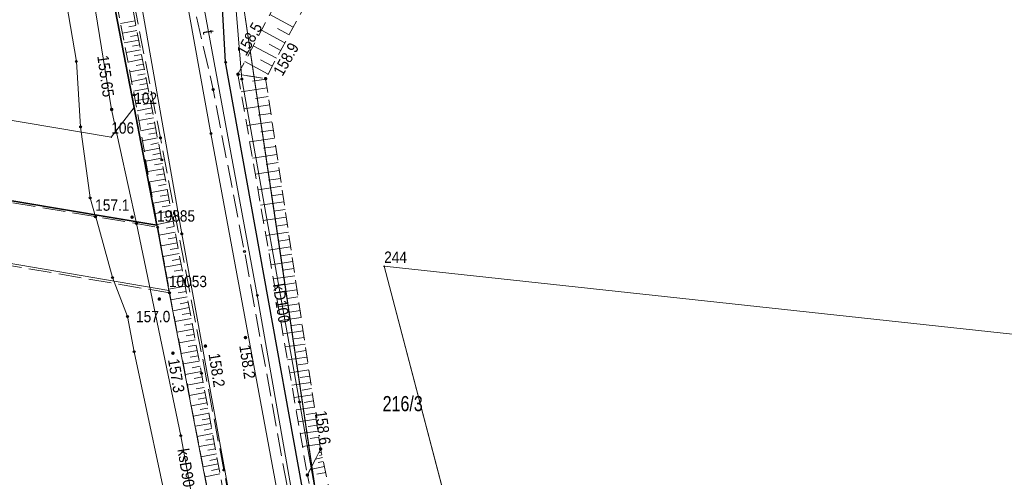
# Model space of a CAD drawing. Header units: metres. Extents: x 5548743 to 5556416, y 5707500 to 5714000.
# Tile 81 of 244: x 5554610 to 5554707, y 5709523 to 5709568. Entities that reach past the tile are written whole.
import ezdxf
from ezdxf.enums import TextEntityAlignment as Align

# ---------------------------------------------------------------- set-up
doc = ezdxf.new("R2010")
doc.units = ezdxf.units.M
for name, pattern in [('1.5_0.75', [2.25, 1.5, -0.75]), ('2.25_0.75', [3, 2.25, -0.75]), ('219-1000', [0])]:
    doc.linetypes.add(name, pattern=pattern)
doc.layers.get('0').update_dxf_attribs({"color": 2, "lineweight": 5})
doc.styles.get("Standard").update_dxf_attribs({"font": 'Working1250', "width": 0.75})
doc.linetypes.add('902-1000', pattern='A,5,0,[1,ksztalty.shx,S=1,R=0,X=0,Y=0],5', length=10)

# ---------------------------------------------------------------- blocks, each defined once
blk = doc.blocks.new('203')
at = {"linetype": 'Continuous', "lineweight": 0}
h = blk.add_hatch(color=0, dxfattribs=at)
edge = h.paths.add_edge_path()
edge.add_arc((0, 0), 0.09, 0, 360)
blk = doc.blocks.new('PW01')
at = {"linetype": 'Continuous', "lineweight": 13}
h = blk.add_hatch(color=0, dxfattribs=at)
edge = h.paths.add_edge_path()
edge.add_arc((0, 0), 0.18, 0, 360)
blk = doc.blocks.new('PIKIETAW1891')
at = {"color": 0}
blk.add_circle((0, 0), 0.09, dxfattribs=at)

msp = doc.modelspace()

# ---------------------------------------------------------------- linework, layer by layer
at = {"layer": '000 Inne (niezydentyfikowane)', "color": 7, "linetype": 'CONTINUOUS', "lineweight": 18, "flags": 128}
for points in [[(5554637.16, 5709567.41), (5554634.84, 5709568.66)], [(5554621.51, 5709568.03), (5554620.08, 5709567.76)], [(5554621.7, 5709567.08), (5554620.27, 5709566.81)], [(5554621.6, 5709567.56), (5554620.89, 5709567.42)], [(5554636.33, 5709565.86), (5554634.02, 5709567.11)], [(5554636.75, 5709566.63), (5554635.59, 5709567.26)], [(5554621.88, 5709566.13), (5554620.45, 5709565.85)], [(5554621.79, 5709566.6), (5554621.07, 5709566.47)], [(5554635.92, 5709565.09), (5554634.76, 5709565.71)], [(5554622.06, 5709565.17), (5554620.63, 5709564.9)], [(5554621.97, 5709565.65), (5554621.25, 5709565.51)], [(5554635.5, 5709564.32), (5554633.19, 5709565.56)], [(5554622.24, 5709564.22), (5554620.81, 5709563.94)], [(5554622.15, 5709564.69), (5554621.44, 5709564.56)], [(5554622.34, 5709563.74), (5554621.62, 5709563.6)], [(5554634.66, 5709562.75), (5554632.36, 5709563.99)], [(5554635.09, 5709563.55), (5554633.93, 5709564.17)], [(5554622.43, 5709563.26), (5554620.99, 5709562.99)], [(5554622.52, 5709562.78), (5554621.8, 5709562.65)], [(5554622.61, 5709562.31), (5554621.18, 5709562.03)], [(5554622.7, 5709561.83), (5554621.98, 5709561.69)], [(5554634.43, 5709562.25), (5554633.14, 5709562.06)], [(5554622.79, 5709561.35), (5554621.36, 5709561.07)], [(5554622.89, 5709560.87), (5554622.17, 5709560.73)], [(5554634.56, 5709561.39), (5554631.99, 5709561.01)], [(5554622.98, 5709560.39), (5554621.53, 5709560.11)], [(5554623.07, 5709559.9), (5554622.35, 5709559.76)], [(5554634.68, 5709560.55), (5554633.41, 5709560.36)], [(5554623.16, 5709559.42), (5554621.71, 5709559.14)], [(5554623.26, 5709558.93), (5554622.53, 5709558.79)], [(5554634.81, 5709559.71), (5554632.28, 5709559.33)], [(5554634.93, 5709558.87), (5554633.68, 5709558.69)], [(5554623.35, 5709558.44), (5554621.88, 5709558.16)], [(5554623.45, 5709557.94), (5554622.71, 5709557.8)], [(5554635.05, 5709558.05), (5554632.57, 5709557.68)], [(5554623.54, 5709557.45), (5554622.06, 5709557.16)], [(5554623.64, 5709556.95), (5554622.89, 5709556.81)], [(5554635.17, 5709557.23), (5554633.94, 5709557.04)], [(5554623.73, 5709556.45), (5554622.23, 5709556.16)], [(5554623.83, 5709555.95), (5554623.08, 5709555.8)], [(5554635.3, 5709556.41), (5554632.85, 5709556.05)], [(5554623.93, 5709555.44), (5554622.41, 5709555.15)], [(5554635.42, 5709555.61), (5554634.2, 5709555.43)], [(5554624.12, 5709554.43), (5554622.59, 5709554.14)], [(5554624.02, 5709554.94), (5554623.26, 5709554.79)], [(5554635.53, 5709554.81), (5554633.13, 5709554.45)], [(5554635.65, 5709554.01), (5554634.46, 5709553.83)], [(5554624.31, 5709553.4), (5554622.77, 5709553.12)], [(5554624.22, 5709553.92), (5554623.45, 5709553.77)], [(5554635.77, 5709553.22), (5554633.4, 5709552.87)], [(5554624.5, 5709552.37), (5554622.96, 5709552.09)], [(5554624.41, 5709552.89), (5554623.64, 5709552.75)], [(5554635.89, 5709552.44), (5554634.71, 5709552.27)], [(5554624.7, 5709551.34), (5554623.14, 5709551.05)], [(5554624.6, 5709551.86), (5554623.82, 5709551.71)], [(5554636, 5709551.66), (5554633.67, 5709551.32)], [(5554624.89, 5709550.3), (5554623.33, 5709550.01)], [(5554624.79, 5709550.82), (5554624.01, 5709550.67)], [(5554636.23, 5709550.13), (5554633.93, 5709549.79)], [(5554636.12, 5709550.89), (5554634.96, 5709550.72)], [(5554625.09, 5709549.25), (5554623.51, 5709548.96)], [(5554624.99, 5709549.77), (5554624.2, 5709549.63)], [(5554636.34, 5709549.37), (5554635.2, 5709549.2)], [(5554625.28, 5709548.2), (5554623.7, 5709547.9)], [(5554625.18, 5709548.72), (5554624.39, 5709548.58)], [(5554636.45, 5709548.62), (5554634.19, 5709548.29)], [(5554625.38, 5709547.67), (5554624.59, 5709547.52)], [(5554636.56, 5709547.88), (5554635.44, 5709547.71)], [(5554625.48, 5709547.14), (5554623.89, 5709546.84)], [(5554625.58, 5709546.61), (5554624.78, 5709546.46)], [(5554636.67, 5709547.14), (5554634.45, 5709546.81)], [(5554636.78, 5709546.4), (5554635.68, 5709546.24)], [(5554625.68, 5709546.08), (5554624.08, 5709545.78)], [(5554625.77, 5709545.55), (5554624.98, 5709545.4)], [(5554636.89, 5709545.67), (5554634.7, 5709545.35)], [(5554625.87, 5709545.01), (5554624.28, 5709544.72)], [(5554625.97, 5709544.48), (5554625.17, 5709544.33)], [(5554637, 5709544.95), (5554635.91, 5709544.79)], [(5554626.07, 5709543.95), (5554624.47, 5709543.65)], [(5554626.17, 5709543.41), (5554625.37, 5709543.26)], [(5554637.1, 5709544.23), (5554634.95, 5709543.91)], [(5554637.21, 5709543.52), (5554636.14, 5709543.37)], [(5554626.27, 5709542.87), (5554624.67, 5709542.58)], [(5554626.37, 5709542.34), (5554625.57, 5709542.19)], [(5554637.31, 5709542.82), (5554635.19, 5709542.5)], [(5554626.47, 5709541.8), (5554624.86, 5709541.5)], [(5554637.52, 5709541.42), (5554635.43, 5709541.11)], [(5554637.42, 5709542.12), (5554636.37, 5709541.96)], [(5554626.67, 5709540.73), (5554625.06, 5709540.43)], [(5554626.57, 5709541.26), (5554625.77, 5709541.11)], [(5554637.62, 5709540.74), (5554636.59, 5709540.58)], [(5554626.87, 5709539.66), (5554625.27, 5709539.36)], [(5554626.77, 5709540.19), (5554625.97, 5709540.04)], [(5554637.73, 5709540.05), (5554635.67, 5709539.75)], [(5554627.07, 5709538.59), (5554625.47, 5709538.3)], [(5554626.97, 5709539.13), (5554626.17, 5709538.98)], [(5554637.93, 5709538.7), (5554635.9, 5709538.4)], [(5554637.83, 5709539.37), (5554636.81, 5709539.22)], [(5554627.27, 5709537.53), (5554625.68, 5709537.24)], [(5554627.17, 5709538.06), (5554626.37, 5709537.92)], [(5554638.03, 5709538.03), (5554637.02, 5709537.89)], [(5554627.46, 5709536.48), (5554625.88, 5709536.18)], [(5554627.37, 5709537.01), (5554626.57, 5709536.86)], [(5554638.12, 5709537.37), (5554636.13, 5709537.08)], [(5554638.22, 5709536.72), (5554637.23, 5709536.57)], [(5554627.56, 5709535.95), (5554626.77, 5709535.81)], [(5554638.32, 5709536.06), (5554636.36, 5709535.77)], [(5554627.66, 5709535.43), (5554626.08, 5709535.13)], [(5554627.76, 5709534.9), (5554626.97, 5709534.76)], [(5554638.51, 5709534.78), (5554636.58, 5709534.49)], [(5554638.41, 5709535.42), (5554637.44, 5709535.27)], [(5554627.85, 5709534.38), (5554626.28, 5709534.09)], [(5554627.95, 5709533.86), (5554627.17, 5709533.71)], [(5554638.6, 5709534.14), (5554637.65, 5709534)], [(5554628.05, 5709533.34), (5554626.49, 5709533.05)], [(5554628.14, 5709532.82), (5554627.36, 5709532.67)], [(5554638.7, 5709533.51), (5554636.8, 5709533.23)], [(5554638.79, 5709532.88), (5554637.85, 5709532.74)], [(5554628.24, 5709532.3), (5554626.68, 5709532.01)], [(5554628.34, 5709531.78), (5554627.56, 5709531.64)], [(5554638.88, 5709532.26), (5554637.01, 5709531.98)], [(5554638.97, 5709531.65), (5554638.05, 5709531.51)], [(5554628.43, 5709531.27), (5554626.88, 5709530.98)], [(5554628.52, 5709530.75), (5554627.75, 5709530.61)], [(5554639.06, 5709531.03), (5554637.23, 5709530.76)], [(5554628.62, 5709530.24), (5554627.08, 5709529.96)], [(5554628.71, 5709529.73), (5554627.95, 5709529.59)], [(5554639.24, 5709529.83), (5554637.43, 5709529.56)], [(5554639.15, 5709530.43), (5554638.24, 5709530.29)], [(5554628.81, 5709529.22), (5554627.28, 5709528.94)], [(5554628.9, 5709528.71), (5554628.14, 5709528.57)], [(5554639.33, 5709529.23), (5554638.44, 5709529.09)], [(5554628.99, 5709528.21), (5554627.47, 5709527.93)], [(5554639.42, 5709528.64), (5554637.64, 5709528.37)], [(5554639.51, 5709528.05), (5554638.62, 5709527.91)], [(5554629.18, 5709527.2), (5554627.67, 5709526.92)], [(5554629.09, 5709527.7), (5554628.33, 5709527.56)], [(5554639.6, 5709527.46), (5554637.84, 5709527.2)], [(5554639.69, 5709526.85), (5554638.82, 5709526.72)], [(5554629.36, 5709526.19), (5554627.86, 5709525.92)], [(5554629.27, 5709526.69), (5554628.52, 5709526.56)], [(5554639.79, 5709526.17), (5554638.06, 5709525.92)], [(5554629.55, 5709525.2), (5554628.05, 5709524.92)], [(5554629.45, 5709525.69), (5554628.7, 5709525.56)], [(5554640.04, 5709524.83), (5554639.35, 5709524.68)], [(5554639.93, 5709525.36), (5554639.67, 5709525.31)], [(5554639.99, 5709525.1), (5554639.75, 5709525.05)], [(5554639.87, 5709525.63), (5554639.85, 5709525.62)], [(5554629.73, 5709524.2), (5554628.24, 5709523.93)], [(5554629.64, 5709524.7), (5554628.89, 5709524.56)], [(5554640.23, 5709523.96), (5554638.83, 5709523.66)], [(5554640.12, 5709524.46), (5554639.63, 5709524.35)], [(5554629.91, 5709523.22), (5554628.43, 5709522.94)], [(5554629.82, 5709523.71), (5554629.08, 5709523.57)], [(5554640.36, 5709523.37), (5554639.47, 5709523.18)]]:
    msp.add_lwpolyline(points, dxfattribs=at)
at = {"layer": '216-obręb ewidencyjny', "color": 7, "linetype": 'CONTINUOUS', "lineweight": 25, "flags": 128}
for points in [[(5555256.15, 5709556.47), (5555010.66, 5709588.18), (5555014.08, 5709614.94), (5555004.95, 5709615.36), (5555002.58, 5709615.56), (5554879.17, 5709626.54), (5554702.25, 5709646.33), (5554701.94, 5709646.42), (5554667.79, 5709656.98), (5554640.74, 5709652.53), (5554641.5, 5709658.27), (5554621.17, 5709654.39), (5554605.07, 5709652.74), (5554608.31, 5709640.8), (5554611.39, 5709625), (5554614.84, 5709593.51), (5554621.43, 5709559.47), (5554623.68, 5709547.83), (5554172.37, 5709623.65), (5554130.29, 5709630.74), (5554132.49, 5709638.43), (5554139.83, 5709664.15)], [(5554139.83, 5709664.15), (5554132.49, 5709638.43), (5554130.29, 5709630.74), (5554172.37, 5709623.65), (5554623.68, 5709547.83), (5554621.43, 5709559.47), (5554614.84, 5709593.51), (5554611.39, 5709625), (5554608.31, 5709640.8), (5554605.07, 5709652.74), (5554621.17, 5709654.39), (5554641.5, 5709658.27), (5554640.74, 5709652.53), (5554667.79, 5709656.98), (5554701.94, 5709646.42), (5554702.25, 5709646.33), (5554879.17, 5709626.54), (5555002.58, 5709615.56), (5555004.95, 5709615.36), (5555014.08, 5709614.94), (5555010.66, 5709588.18), (5555256.15, 5709556.47)]]:
    msp.add_lwpolyline(points, dxfattribs=at)
at = {"layer": '217-kontur klasyfikacyjny', "color": 3, "linetype": 'CONTINUOUS', "lineweight": 18, "flags": 128}
for points in [[(5554621.43, 5709559.47), (5554614.84, 5709593.51)], [(5554623.68, 5709547.83), (5554621.43, 5709559.47)], [(5554584.21, 5709554.46), (5554623.68, 5709547.83)], [(5554624.86, 5709541.35), (5554586.49, 5709547.91)], [(5554641.74, 5709453.92), (5554624.86, 5709541.35)]]:
    msp.add_lwpolyline(points, dxfattribs=at)
at = {"layer": '218-kontur użytku gruntowego', "color": 3, "linetype": 'CONTINUOUS', "lineweight": 18, "flags": 128}
for points in [[(5554614.84, 5709593.51), (5554621.43, 5709559.47)], [(5554621.43, 5709559.47), (5554614.84, 5709593.51)], [(5554632.15, 5709570.19), (5554635.85, 5709545.24)], [(5554635.85, 5709545.24), (5554632.15, 5709570.19)], [(5554621.43, 5709559.47), (5554623.68, 5709547.83)], [(5554623.68, 5709547.83), (5554621.43, 5709559.47)], [(5554623.68, 5709547.83), (5554584.21, 5709554.46)], [(5554584.21, 5709554.46), (5554623.68, 5709547.83)], [(5554624.86, 5709541.35), (5554586.49, 5709547.91)], [(5554586.49, 5709547.91), (5554624.86, 5709541.35)], [(5554624.86, 5709541.35), (5554623.68, 5709547.83)], [(5554623.68, 5709547.83), (5554624.86, 5709541.35)], [(5554635.85, 5709545.24), (5554647.12, 5709468.97)], [(5554647.12, 5709468.97), (5554635.85, 5709545.24)], [(5554656.24, 5709505.29), (5554646.14, 5709543.75)], [(5554646.14, 5709543.75), (5554777.37, 5709529.54)], [(5554646.14, 5709543.75), (5554656.24, 5709505.29)], [(5554777.37, 5709529.54), (5554646.14, 5709543.75)], [(5554641.74, 5709453.92), (5554624.86, 5709541.35)], [(5554624.86, 5709541.35), (5554641.74, 5709453.92)]]:
    msp.add_lwpolyline(points, dxfattribs=at)
at = {"layer": '219-działka ewidencyjna', "color": 7, "linetype": '219-1000', "lineweight": 18, "flags": 128}
for points in [[(5554172.37, 5709623.65), (5554623.68, 5709547.83)], [(5554614.84, 5709593.51), (5554621.43, 5709559.47)], [(5554632.15, 5709570.19), (5554647.12, 5709468.97)], [(5554590.57, 5709561.33), (5554619.16, 5709556.53)], [(5554619.16, 5709556.53), (5554621.43, 5709559.47)], [(5554623.68, 5709547.83), (5554621.43, 5709559.47)], [(5554624.86, 5709541.35), (5554586.49, 5709547.91)], [(5554624.86, 5709541.35), (5554623.68, 5709547.83)], [(5554646.14, 5709543.75), (5554777.37, 5709529.54)], [(5554646.14, 5709543.75), (5554659.82, 5709491.64)], [(5554624.86, 5709541.35), (5554641.74, 5709453.92)]]:
    msp.add_lwpolyline(points, dxfattribs=at)
at = {"layer": 'jezdnia', "color": 7, "linetype": '2.25_0.75', "lineweight": 18, "flags": 128}
for points in [[(5554658.91, 5709371.87), (5554664.53, 5709372.48), (5554659.59, 5709396.48), (5554650.9, 5709444.26), (5554651.28, 5709445.47), (5554651.86, 5709446.44), (5554652.7, 5709447.03), (5554653.9, 5709447.4), (5554654.71, 5709447.41), (5554655.85, 5709447.23), (5554656, 5709451.36), (5554653.44, 5709452.64), (5554652, 5709453.72), (5554650.59, 5709454.9), (5554649.2, 5709456.29), (5554648.4, 5709457.78), (5554639.8, 5709504.06), (5554632.33, 5709545.21), (5554629.23, 5709561.24), (5554627.12, 5709570.55), (5554621.55, 5709603.11), (5554618.97, 5709615.17), (5554615.23, 5709635.78), (5554612.33, 5709652.7), (5554606.36, 5709651.55), (5554608.39, 5709640.6), (5554611.47, 5709624.79), (5554615.91, 5709599.59), (5554620.58, 5709573.98), (5554624.02, 5709556.46), (5554630.29, 5709523.6), (5554636.37, 5709489.81), (5554643.04, 5709453.66), (5554650.3, 5709414.32)], [(5554129.07, 5709626.24), (5554271.48, 5709602.01), (5554316.49, 5709594.38), (5554362.56, 5709586.32), (5554391.63, 5709581.32), (5554443.2, 5709572.43), (5554471.95, 5709567.31), (5554624.93, 5709541.12), (5554623.75, 5709547.62), (5554584.25, 5709554.27), (5554497.11, 5709568.95), (5554130.29, 5709630.74)]]:
    msp.add_lwpolyline(points, close=True, dxfattribs=at)
at = {"layer": 'ogrodzenie trwałe', "color": 7, "linetype": '902-1000', "lineweight": 25, "flags": 128}
msp.add_lwpolyline([(5554648.86, 5709466.15), (5554643.91, 5709492.37), (5554641.9, 5709500.57), (5554630.47, 5709563.93), (5554629.61, 5709579.45), (5554629.45, 5709582.41), (5554624.87, 5709615.48)], dxfattribs=at)
at = {"layer": 'przewód kanalizacyjny', "color": 34, "linetype": 'CONTINUOUS', "lineweight": 18, "flags": 128}
for points in [[(5554621.67, 5709547.97), (5554619.2, 5709559.26), (5554614.23, 5709589.77), (5554608.76, 5709617.68), (5554602.07, 5709652.86), (5554605.94, 5709655.91), (5554611.07, 5709659.82), (5554613.37, 5709661.63), (5554605.79, 5709707.36), (5554596.25, 5709754.27), (5554591.82, 5709777.21), (5554590.95, 5709785.95), (5554589.07, 5709797.29), (5554588.14, 5709807.44), (5554588.97, 5709814.09), (5554591.82, 5709825.03), (5554596.59, 5709838.94), (5554598.26, 5709847.02)], [(5554733.3, 5709581.48), (5554720.41, 5709580.12), (5554678.09, 5709577.67), (5554631.02, 5709575.06), (5554632.06, 5709562.27), (5554637.77, 5709530.33), (5554641.89, 5709507.04), (5554646.63, 5709485.5), (5554669.73, 5709470.74), (5554680.04, 5709466.6), (5554702.39, 5709463.79), (5554740.29, 5709463.2), (5554750.88, 5709463.87), (5554780.95, 5709464.28)], [(5554842.08, 5709417.3), (5554842.25, 5709418.4), (5554836.18, 5709419.49), (5554838.34, 5709436.39), (5554839.81, 5709447.98), (5554797.81, 5709452.3), (5554792.63, 5709452.85), (5554781.04, 5709459.81), (5554757.59, 5709458.92), (5554751.48, 5709459.42), (5554713.96, 5709459.18), (5554710.97, 5709459.16), (5554705.12, 5709458.41), (5554696.05, 5709458.82), (5554687.58, 5709460.94), (5554668.34, 5709462.72), (5554648.81, 5709464.6), (5554638.11, 5709467.77), (5554634.62, 5709484.16), (5554630.72, 5709501.47), (5554626.03, 5709527), (5554621.64, 5709547.97)]]:
    msp.add_lwpolyline(points, dxfattribs=at)
at = {"layer": 'przewód telekomunikacyjny podziemny', "color": 30, "linetype": 'CONTINUOUS', "lineweight": 18, "flags": 128}
for points in [[(5554617.6, 5709548.65), (5554617.08, 5709550.51), (5554616.13, 5709557.55), (5554615.71, 5709564.01), (5554610.93, 5709591.92), (5554608.23, 5709604.46), (5554604.56, 5709621.27), (5554600.27, 5709639.96), (5554597.48, 5709657.36), (5554597.89, 5709666.66)], [(5554612.33, 5709652.7), (5554619.55, 5709609.98), (5554623.12, 5709589.54), (5554629.02, 5709556.89), (5554636.14, 5709518.27), (5554642.17, 5709487.96), (5554645.79, 5709471.05), (5554649.61, 5709451.24), (5554662.91, 5709380.65), (5554664.92, 5709368.69), (5554670.16, 5709351.61), (5554673.16, 5709333.79), (5554678.66, 5709299.63), (5554685.34, 5709263.51), (5554690.84, 5709235.53), (5554692.14, 5709229.68), (5554697.24, 5709225.07)], [(5554617.57, 5709627.13), (5554626.14, 5709581.23), (5554633.6, 5709540.88), (5554642.21, 5709491.81), (5554647.76, 5709461.21), (5554649.7, 5709456.93), (5554652.39, 5709455.14), (5554652.51, 5709443.5)], [(5554611.99, 5709620), (5554619.29, 5709585.94), (5554626.13, 5709546.96), (5554633.52, 5709506.36), (5554639.31, 5709474.86), (5554643.97, 5709450.04), (5554648.73, 5709423.61), (5554655.96, 5709386.68), (5554660.9, 5709362.42)], [(5554659.95, 5709449.93), (5554660.94, 5709453.48), (5554656.22, 5709457.33), (5554652.46, 5709461.03), (5554649.77, 5709461.48), (5554640.41, 5709459.52), (5554639.06, 5709459.99), (5554637.68, 5709460.86), (5554636.3, 5709466.1), (5554629.15, 5709499.15), (5554621.43, 5709535.3), (5554620.77, 5709538.78), (5554619.29, 5709542.63), (5554617.62, 5709548.65)]]:
    msp.add_lwpolyline(points, dxfattribs=at)
at = {"layer": 'skarpa nieumocniona', "color": 7, "linetype": '1.5_0.75', "lineweight": 18, "flags": 128}
for points in [[(5554613.55, 5709609.8), (5554614.32, 5709602.15), (5554615.19, 5709593.89), (5554615.72, 5709590.64), (5554621.43, 5709560.7), (5554623.75, 5709547.62), (5554624.93, 5709541.12), (5554633.42, 5709497.04), (5554638.83, 5709463.53), (5554639.21, 5709461.28), (5554641.36, 5709459.63), (5554638.26, 5709477.44), (5554634.52, 5709498.15), (5554628.08, 5709533.17), (5554624.15, 5709554.27), (5554618.08, 5709585.95)], [(5554613.55, 5709609.8), (5554614.32, 5709602.15), (5554615.19, 5709593.89), (5554615.72, 5709590.64), (5554621.43, 5709560.7), (5554623.75, 5709547.62), (5554624.93, 5709541.12), (5554633.42, 5709497.04), (5554638.83, 5709463.53), (5554639.21, 5709461.28), (5554641.36, 5709459.63), (5554638.26, 5709477.44), (5554634.52, 5709498.15), (5554628.08, 5709533.17), (5554624.15, 5709554.27), (5554618.08, 5709585.95)], [(5554639.86, 5709525.68), (5554638.55, 5709523.11), (5554646.15, 5709489.64), (5554666.4, 5709474.77), (5554680.61, 5709466.85), (5554713.88, 5709463.97), (5554734.35, 5709464.7), (5554753.99, 5709466.09), (5554754.78, 5709486.6), (5554755.38, 5709511.33), (5554755.81, 5709536.31), (5554756.26, 5709561.22), (5554756.74, 5709573.25), (5554755.99, 5709576.62), (5554752.46, 5709580.51), (5554746.98, 5709581.26), (5554708.92, 5709579.01), (5554678.41, 5709577.32), (5554643.89, 5709575.14), (5554636.03, 5709570.89), (5554631.69, 5709562.74), (5554634.42, 5709562.31), (5554638.29, 5709569.5), (5554652.29, 5709573.53), (5554679.25, 5709573.91), (5554708.96, 5709575.66), (5554732.15, 5709576.75), (5554746.94, 5709577.34), (5554751.11, 5709575.48), (5554753.07, 5709571.52), (5554752.58, 5709561.31), (5554752.04, 5709536.31), (5554751.1, 5709511.64), (5554750.74, 5709486.44), (5554750.33, 5709468.45), (5554734.38, 5709467.88), (5554713.81, 5709467.33), (5554683.94, 5709468.9), (5554672.06, 5709473.84), (5554647.35, 5709490.85)], [(5554639.86, 5709525.68), (5554638.55, 5709523.11), (5554646.15, 5709489.64), (5554666.4, 5709474.77), (5554680.61, 5709466.85), (5554713.88, 5709463.97), (5554734.35, 5709464.7), (5554753.99, 5709466.09), (5554754.78, 5709486.6), (5554755.38, 5709511.33), (5554755.81, 5709536.31), (5554756.26, 5709561.22), (5554756.74, 5709573.25), (5554755.99, 5709576.62), (5554752.46, 5709580.51), (5554746.98, 5709581.26), (5554708.92, 5709579.01), (5554678.41, 5709577.32), (5554643.89, 5709575.14), (5554636.03, 5709570.89), (5554631.69, 5709562.74), (5554634.42, 5709562.31), (5554638.29, 5709569.5), (5554652.29, 5709573.53), (5554679.25, 5709573.91), (5554708.96, 5709575.66), (5554732.15, 5709576.75), (5554746.94, 5709577.34), (5554751.11, 5709575.48), (5554753.07, 5709571.52), (5554752.58, 5709561.31), (5554752.04, 5709536.31), (5554751.1, 5709511.64), (5554750.74, 5709486.44), (5554750.33, 5709468.45), (5554734.38, 5709467.88), (5554713.81, 5709467.33), (5554683.94, 5709468.9), (5554672.06, 5709473.84), (5554647.35, 5709490.85)], [(5554631.69, 5709562.74), (5554638.55, 5709523.11), (5554639.86, 5709525.68), (5554634.42, 5709562.31)], [(5554631.69, 5709562.74), (5554638.55, 5709523.11), (5554639.86, 5709525.68), (5554634.42, 5709562.31)]]:
    msp.add_lwpolyline(points, close=True, dxfattribs=at)

# ---------------------------------------------------------------- block references
at = {"layer": '203-punkt graniczny', "color": 7, "linetype": 'CONTINUOUS', "lineweight": 18}
for p in [(5554621.43, 5709559.47), (5554619.16, 5709556.53), (5554623.68, 5709547.83), (5554646.14, 5709543.75), (5554624.86, 5709541.35)]:
    msp.add_blockref('203', p, dxfattribs=at)
at = {"layer": 'pikieta naturalna', "color": 7, "linetype": 'CONTINUOUS', "lineweight": 13}
for p in [(5554631.69, 5709562.74), (5554634.42, 5709562.31), (5554621.22, 5709548.61), (5554623.91, 5709540.51), (5554632.43, 5709536.7), (5554628.47, 5709535.86), (5554625.26, 5709535.16), (5554639.86, 5709525.68), (5554638.55, 5709523.11)]:
    msp.add_blockref('PW01', p, dxfattribs=at)
at = {"layer": 'Punkt roboczy BDOT GESUT K1', "color": 6, "linetype": 'CONTINUOUS', "lineweight": 18}
for p in [(5554615.71, 5709564.01), (5554630.47, 5709563.93), (5554631.69, 5709562.74), (5554631.69, 5709562.74), (5554631.69, 5709562.74), (5554632.06, 5709562.27), (5554634.42, 5709562.31), (5554634.42, 5709562.31), (5554634.42, 5709562.31), (5554629.23, 5709561.24), (5554621.43, 5709560.7), (5554619.2, 5709559.26), (5554619.2, 5709559.26), (5554616.13, 5709557.55), (5554629.02, 5709556.89), (5554624.02, 5709556.46), (5554624.15, 5709554.27), (5554617.08, 5709550.51), (5554617.6, 5709548.65), (5554617.62, 5709548.65), (5554621.22, 5709548.61), (5554621.64, 5709547.97), (5554621.67, 5709547.97), (5554623.75, 5709547.62), (5554623.75, 5709547.62), (5554626.13, 5709546.96), (5554632.33, 5709545.21), (5554619.29, 5709542.63), (5554623.91, 5709540.51), (5554624.93, 5709541.12), (5554624.93, 5709541.12), (5554633.6, 5709540.88), (5554620.77, 5709538.78), (5554632.43, 5709536.7), (5554628.47, 5709535.86), (5554621.43, 5709535.3), (5554625.26, 5709535.16), (5554628.08, 5709533.17), (5554637.77, 5709530.33), (5554626.03, 5709527), (5554639.86, 5709525.68), (5554639.86, 5709525.68), (5554639.86, 5709525.68), (5554630.29, 5709523.6), (5554638.55, 5709523.11), (5554638.55, 5709523.11), (5554638.55, 5709523.11)]:
    msp.add_blockref('PIKIETAW1891', p, dxfattribs=at)
at = {"layer": 'rzedna', "color": 34, "linetype": 'CONTINUOUS', "lineweight": 18}
msp.add_blockref('PW01', (5554619.2, 5709559.26), dxfattribs=at)

# ---------------------------------------------------------------- texts
at = {"layer": '203-punkt graniczny-Atr103', "color": 7, "width": 0.9}
for s, p in [('102', (5554621.43, 5709559.47)), ('102', (5554621.43, 5709559.47)), ('106', (5554619.16, 5709556.53)), ('106', (5554619.16, 5709556.53)), ('19885', (5554623.68, 5709547.83)), ('19885', (5554623.68, 5709547.83)), ('244', (5554646.14, 5709543.75)), ('244', (5554646.14, 5709543.75)), ('10053', (5554624.86, 5709541.35)), ('10053', (5554624.86, 5709541.35))]:
    msp.add_text(s, height=1.125, dxfattribs=at).set_placement(p, align=Align.BOTTOM_LEFT)
at = {"layer": '211-numer działki ewidencyjnej', "color": 7, "linetype": 'CONTINUOUS', "lineweight": 18, "width": 0.79}
msp.add_text('216/3', height=1.5, dxfattribs=at).set_placement((5554645.99, 5709530.92), align=Align.TOP_LEFT)
at = {"layer": 'pikieta naturalna-Atr2', "color": 7, "width": 0.9}
for s, rotation, p in [('158.5', 60.656, (5554631.99, 5709564.76)), ('158.9', 60.42, (5554635.6, 5709562.76)), ('158.6', 277.136, (5554639.89, 5709529.48))]:
    msp.add_text(s, height=1.125, rotation=rotation, dxfattribs=at).set_placement(p, align=Align.MIDDLE_LEFT)
for s, p in [('157.1', (5554617.57, 5709549.24)), ('157.0', (5554621.61, 5709538.22))]:
    msp.add_text(s, height=1.125, dxfattribs=at).set_placement(p)
for s, rotation, p in [('158.2', 278.636, (5554631.81, 5709535.89)), ('158.2', 279.115, (5554628.77, 5709535.07)), ('157.3', 279.579, (5554624.76, 5709534.51))]:
    msp.add_text(s, height=1.125, rotation=rotation, dxfattribs=at).set_placement(p)
at = {"layer": 'przewód kanalizacyjny-Atr1', "color": 34, "width": 0.9}
for s, rotation, p in [('kD100', 278.812, (5554635.68, 5709542.03)), ('ksD90', 279.11, (5554626.26, 5709525.72))]:
    msp.add_text(s, height=1.125, rotation=rotation, dxfattribs=at).set_placement(p, align=Align.MIDDLE_LEFT)
at = {"layer": 'przewód telekomunikacyjny podziemny-Atr1', "color": 30, "width": 0.9}
msp.add_text('t', height=1.125, rotation=279.17, dxfattribs=at).set_placement((5554628.75, 5709567.11), align=Align.MIDDLE_LEFT)
at = {"layer": 'rzedna-Atr2', "color": 34, "width": 0.9}
msp.add_text('155.65', height=1.125, rotation=277.938, dxfattribs=at).set_placement((5554618.33, 5709564.61), align=Align.MIDDLE_LEFT)

doc.saveas('drawing.dxf')
